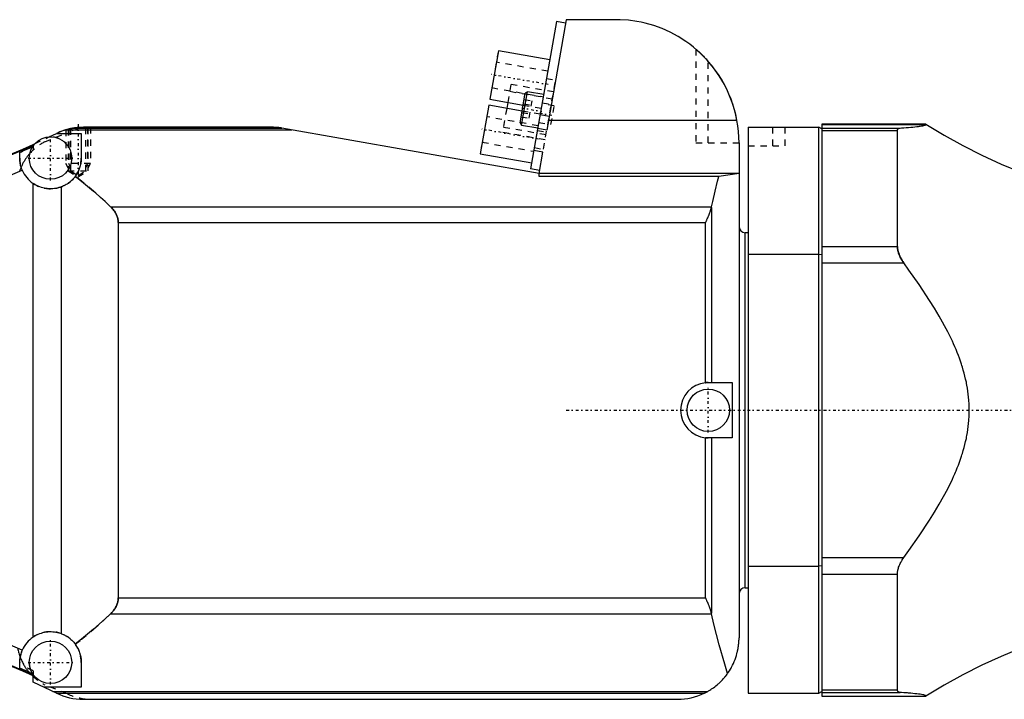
# Model space of a CAD drawing. Extents: x -565 to 216, y -1 to 791.
# Tile 7 of 13: x -432 to -271, y 673 to 784. Entities that reach past the tile are written whole.
import ezdxf

# ---------------------------------------------------------------- set-up
doc = ezdxf.new("R2010")
doc.units = 0
doc.linetypes.add('CENTER', pattern=[1.5, 0.45, -0.5, 0.05, -0.5])
doc.linetypes.add('DASHED', pattern=[2, 1, -1])
for name, color, linetype in [('AM_0', 7, 'CONTINUOUS'), ('AM_3', 7, 'DASHED'), ('AM_7', 7, 'CENTER')]:
    doc.layers.add(name, color=color, linetype=linetype)

msp = doc.modelspace()

# ---------------------------------------------------------------- linework, layer by layer
at = {"layer": 'AM_0', "color": 7, "linetype": 'CONTINUOUS'}
for p, q in [((-344.17, 783.2), (-348.39, 759.25)), ((-342.6, 783.5), (-345.77, 765.54)), ((-342.7, 782.94), (-344.17, 783.2)), ((-334.5, 783.5), (-342.6, 783.5)), ((-353.64, 778.46), (-355.02, 770.58)), ((-345.26, 776.98), (-353.64, 778.46)), ((-355.02, 770.58), (-349.61, 769.62)), ((-350.12, 766.72), (-349.27, 771.54)), ((-349.88, 766.37), (-348.92, 771.79)), ((-348.92, 771.79), (-349.27, 771.54)), ((-346.26, 771.32), (-348.92, 771.79)), ((-355.2, 769.59), (-356.59, 761.71)), ((-349.78, 768.64), (-355.2, 769.59)), ((-352.12, 770.06), (-352.29, 769.08)), ((-345.37, 767.78), (-346.84, 768.04)), ((-423.98, 765.59), (-387.22, 765.59)), ((-422.97, 765.83), (-422.9, 765.85)), ((-422.89, 765.85), (-422.84, 765.86)), ((-422.71, 765.88), (-388.84, 765.88)), ((-421.93, 765.97), (-389.55, 765.97)), ((-421.51, 765.99), (-421.4, 766)), ((-390.24, 766), (-421.11, 766)), ((-347.01, 758.5), (-388.85, 765.88)), ((-350.12, 766.72), (-349.88, 766.37)), ((-349.88, 766.37), (-347.22, 765.9)), ((-345.77, 765.54), (-347.24, 765.8)), ((-345.48, 767.18), (-314.84, 767.18)), ((-313, 766), (-313, 674)), ((-313, 766), (-301.5, 766)), ((-301.5, 674), (-301.5, 766)), ((-301, 765.74), (-301.5, 766)), ((-284.13, 766.49), (-301, 766.49)), ((-301, 766.49), (-301, 673.51)), ((-301, 766.48), (-284.12, 766.48)), ((-301, 765.88), (-288.29, 765.88)), ((-284.12, 766.48), (-284.13, 766.49)), ((-426.7, 764.44), (-425.51, 765)), ((-425.49, 765.01), (-421.5, 765.01)), ((-421.5, 765.01), (-421.5, 761)), ((-301, 765.48), (-288.73, 765.48)), ((-288.73, 746.65), (-288.73, 765.48)), ((-429.33, 763.22), (-429.01, 763.37)), ((-429.33, 762.97), (-429.33, 763.22)), ((-314.5, 763.5), (-314.5, 683)), ((-431.5, 761), (-431.5, 761.93)), ((-356.59, 761.71), (-348.22, 760.24)), ((-346.4, 761.95), (-347.87, 762.21)), ((-347.01, 758.5), (-346.4, 761.95)), ((-346.92, 758.99), (-348.39, 759.25)), ((-347, 758.03), (-347, 758.56)), ((-314.5, 758.5), (-347, 758.5)), ((-317.77, 758.03), (-347, 758.03)), ((-314.5, 758.5), (-317.77, 758.03)), ((-429.33, 683.12), (-429.33, 756.88)), ((-424.76, 756.31), (-424.76, 683.69)), ((-416.72, 753.09), (-318.97, 753.09)), ((-318.99, 752.99), (-318.97, 753.09)), ((-318.99, 752.99), (-318.99, 724.5)), ((-415.47, 750.51), (-319.93, 750.51)), ((-415.47, 750.51), (-415.47, 689.49)), ((-319.93, 724.48), (-319.93, 750.51)), ((-313, 748.87), (-313.5, 748.87)), ((-313.5, 691.13), (-313.5, 748.87)), ((-301, 746.65), (-288.73, 746.65)), ((-313, 745.38), (-301.5, 745.38)), ((-301.5, 745.38), (-301, 745.31)), ((-301, 743.96), (-287.69, 743.96)), ((-319.5, 724.5), (-315.59, 724.5)), ((-315.59, 724.5), (-315.59, 715.5)), ((-319.93, 689.49), (-319.93, 715.52)), ((-315.59, 715.5), (-319.5, 715.5)), ((-318.99, 715.5), (-318.99, 687.01)), ((-301, 696.04), (-287.69, 696.04)), ((-313, 694.62), (-301.5, 694.62)), ((-301, 694.69), (-301.5, 694.62)), ((-301, 693.35), (-288.73, 693.35)), ((-288.73, 674.52), (-288.73, 693.35)), ((-313.5, 691.13), (-313, 691.13)), ((-415.47, 689.49), (-319.93, 689.49)), ((-416.72, 686.91), (-318.97, 686.91)), ((-318.97, 686.91), (-318.99, 687.01)), ((-431.5, 678.07), (-431.5, 679)), ((-421.5, 679), (-421.5, 674.99)), ((-429.33, 675.78), (-429.33, 677.03)), ((-425.51, 674), (-429.33, 675.78)), ((-421.5, 674.99), (-427.64, 674.99)), ((-301, 674.52), (-288.73, 674.52)), ((-426.12, 674.29), (-319.59, 674.29)), ((-425.51, 674), (-320.14, 674)), ((-421.19, 673), (-324.5, 673)), ((-313, 674), (-301.5, 674)), ((-301.5, 674), (-301, 674.26)), ((-301, 674.12), (-288.29, 674.12)), ((-301, 673.52), (-284.12, 673.52)), ((-301, 673.51), (-284.13, 673.51)), ((-284.13, 673.51), (-284.12, 673.52))]:
    msp.add_line(p, q, dxfattribs=at)
for points in [[(-314.84, 767.18, 0), (-315.03, 768.08, 0), (-315.52, 769.79, 0), (-316.13, 771.41, 0), (-316.49, 772.19, 0), (-316.87, 772.94, 0), (-317.71, 774.36, 0), (-318.64, 775.69, 0), (-319.66, 776.91, 0), (-320.75, 778.03, 0), (-321.91, 779.04, 0), (-322.51, 779.51, 0), (-323.13, 779.95, 0), (-324.39, 780.76, 0), (-325.69, 781.46, 0), (-327.02, 782.05, 0), (-328.37, 782.54, 0), (-329.74, 782.92, 0), (-330.42, 783.08, 0), (-331.11, 783.21, 0), (-332.47, 783.4, 0), (-333.83, 783.49, 0), (-334.5, 783.5, 0)], [(-321.5, 778.7, 0), (-321.5, 778.7, 0), (-321.5, 778.7, 0), (-321.5, 778.7, 0), (-321.5, 778.7, 0), (-321.5, 778.7, 0), (-321.49, 778.69, 0), (-321.49, 778.69, 0), (-321.49, 778.69, 0), (-321.48, 778.68, 0), (-321.48, 778.68, 0), (-321.48, 778.68, 0), (-321.47, 778.68, 0), (-321.47, 778.67, 0), (-321.46, 778.67, 0), (-321.45, 778.66, 0), (-321.45, 778.65, 0), (-321.44, 778.65, 0), (-321.43, 778.64, 0), (-321.43, 778.64, 0), (-321.42, 778.63, 0), (-321.41, 778.62, 0), (-321.4, 778.62, 0), (-321.4, 778.61, 0), (-321.39, 778.6, 0), (-321.38, 778.59, 0), (-321.37, 778.59, 0), (-321.36, 778.58, 0), (-321.35, 778.57, 0), (-321.34, 778.56, 0), (-321.32, 778.55, 0), (-321.31, 778.53, 0), (-321.3, 778.52, 0), (-321.29, 778.52, 0), (-321.28, 778.51, 0), (-321.27, 778.5, 0), (-321.25, 778.48, 0), (-321.23, 778.47, 0), (-321.22, 778.45, 0), (-321.2, 778.44, 0), (-321.19, 778.43, 0), (-321.18, 778.42, 0), (-321.17, 778.41, 0), (-321.15, 778.39, 0), (-321.13, 778.37, 0), (-321.11, 778.36, 0), (-321.09, 778.34, 0), (-321.08, 778.33, 0), (-321.08, 778.33, 0), (-321.06, 778.31, 0), (-321.04, 778.29, 0), (-321.02, 778.27, 0), (-321, 778.26, 0), (-320.98, 778.24, 0), (-320.97, 778.23, 0), (-320.96, 778.22, 0), (-320.94, 778.2, 0), (-320.92, 778.18, 0), (-320.9, 778.16, 0), (-320.88, 778.15, 0), (-320.86, 778.13, 0), (-320.85, 778.12, 0), (-320.84, 778.11, 0), (-320.82, 778.09, 0), (-320.79, 778.07, 0), (-320.78, 778.06, 0), (-320.77, 778.05, 0), (-320.75, 778.02, 0), (-320.73, 778, 0), (-320.72, 777.99, 0), (-320.71, 777.98, 0), (-320.68, 777.96, 0), (-320.66, 777.94, 0), (-320.64, 777.92, 0), (-320.62, 777.9, 0), (-320.59, 777.87, 0), (-320.58, 777.86, 0), (-320.57, 777.85, 0), (-320.55, 777.83, 0), (-320.52, 777.8, 0), (-320.44, 777.72, 0), (-320.29, 777.58, 0), (-320.15, 777.43, 0), (-320, 777.27, 0), (-319.93, 777.2, 0), (-319.85, 777.12, 0), (-319.71, 776.96, 0), (-319.57, 776.81, 0), (-319.5, 776.73, 0)], [(-423.98, 765.59, 0), (-424.03, 765.58, 0), (-424.12, 765.55, 0), (-424.2, 765.52, 0), (-424.25, 765.51, 0), (-424.29, 765.49, 0), (-424.38, 765.46, 0), (-424.47, 765.43, 0), (-424.77, 765.32, 0), (-425.26, 765.12, 0), (-425.49, 765.01, 0)], [(-422.71, 765.88, 0), (-422.71, 765.88, 0), (-422.71, 765.88, 0), (-422.71, 765.88, 0), (-422.71, 765.88, 0), (-422.72, 765.88, 0), (-422.72, 765.88, 0), (-422.72, 765.88, 0), (-422.72, 765.88, 0), (-422.73, 765.88, 0), (-422.73, 765.87, 0), (-422.73, 765.87, 0), (-422.74, 765.87, 0), (-422.75, 765.87, 0), (-422.76, 765.87, 0), (-422.76, 765.87, 0), (-422.77, 765.87, 0), (-422.78, 765.87, 0), (-422.78, 765.87, 0), (-422.79, 765.86, 0), (-422.8, 765.86, 0), (-422.81, 765.86, 0), (-422.82, 765.86, 0), (-422.83, 765.86, 0), (-422.84, 765.86, 0), (-422.84, 765.86, 0), (-422.85, 765.85, 0), (-422.86, 765.85, 0), (-422.87, 765.85, 0), (-422.87, 765.85, 0), (-422.89, 765.85, 0), (-422.9, 765.85, 0), (-422.9, 765.85, 0), (-422.91, 765.84, 0), (-422.92, 765.84, 0), (-422.93, 765.84, 0), (-422.97, 765.83, 0), (-423.04, 765.82, 0), (-423.11, 765.81, 0), (-423.18, 765.79, 0), (-423.25, 765.78, 0), (-423.29, 765.77, 0), (-423.33, 765.76, 0), (-423.4, 765.74, 0), (-423.48, 765.73, 0), (-423.55, 765.71, 0), (-423.63, 765.69, 0), (-423.71, 765.67, 0), (-423.75, 765.66, 0), (-423.79, 765.65, 0), (-423.86, 765.62, 0), (-423.94, 765.6, 0), (-423.98, 765.59, 0)], [(-423.62, 765.69, 0), (-423.62, 765.69, 0), (-423.62, 765.69, 0), (-423.62, 765.69, 0), (-423.61, 765.69, 0), (-423.61, 765.69, 0), (-423.6, 765.69, 0), (-423.59, 765.7, 0), (-423.58, 765.7, 0), (-423.57, 765.7, 0), (-423.55, 765.71, 0), (-423.55, 765.71, 0), (-423.54, 765.71, 0), (-423.52, 765.72, 0), (-423.5, 765.72, 0), (-423.48, 765.73, 0), (-423.45, 765.73, 0), (-423.43, 765.74, 0), (-423.41, 765.74, 0), (-423.4, 765.74, 0), (-423.37, 765.75, 0), (-423.34, 765.76, 0), (-423.32, 765.76, 0)], [(-423.23, 765.78, 0), (-423.23, 765.78, 0), (-423.23, 765.78, 0), (-423.23, 765.78, 0), (-423.23, 765.78, 0), (-423.23, 765.78, 0), (-423.22, 765.78, 0), (-423.22, 765.78, 0), (-423.22, 765.78, 0), (-423.21, 765.79, 0), (-423.21, 765.79, 0), (-423.21, 765.79, 0), (-423.2, 765.79, 0), (-423.2, 765.79, 0), (-423.19, 765.79, 0), (-423.18, 765.79, 0), (-423.18, 765.79, 0), (-423.17, 765.79, 0), (-423.16, 765.8, 0), (-423.16, 765.8, 0), (-423.15, 765.8, 0), (-423.14, 765.8, 0), (-423.13, 765.8, 0), (-423.13, 765.8, 0), (-423.12, 765.8, 0), (-423.11, 765.81, 0), (-423.1, 765.81, 0), (-423.09, 765.81, 0), (-423.08, 765.81, 0), (-423.07, 765.81, 0), (-423.05, 765.82, 0), (-423.04, 765.82, 0), (-423.02, 765.82, 0), (-423.02, 765.82, 0), (-423.01, 765.83, 0), (-422.99, 765.83, 0), (-422.98, 765.83, 0), (-422.96, 765.84, 0), (-422.94, 765.84, 0), (-422.93, 765.84, 0), (-422.92, 765.84, 0), (-422.91, 765.84, 0), (-422.89, 765.85, 0), (-422.87, 765.85, 0), (-422.85, 765.85, 0), (-422.83, 765.86, 0), (-422.81, 765.86, 0), (-422.8, 765.86, 0), (-422.79, 765.86, 0), (-422.77, 765.87, 0), (-422.75, 765.87, 0), (-422.73, 765.87, 0), (-422.71, 765.88, 0), (-422.69, 765.88, 0), (-422.68, 765.88, 0), (-422.66, 765.88, 0), (-422.64, 765.89, 0), (-422.62, 765.89, 0), (-422.59, 765.9, 0), (-422.57, 765.9, 0), (-422.55, 765.9, 0), (-422.53, 765.9, 0), (-422.52, 765.91, 0), (-422.5, 765.91, 0), (-422.47, 765.91, 0), (-422.46, 765.91, 0), (-422.44, 765.92, 0), (-422.42, 765.92, 0), (-422.39, 765.92, 0), (-422.38, 765.92, 0), (-422.37, 765.93, 0), (-422.34, 765.93, 0), (-422.31, 765.93, 0), (-422.29, 765.94, 0), (-422.26, 765.94, 0), (-422.23, 765.94, 0), (-422.22, 765.94, 0), (-422.21, 765.94, 0), (-422.18, 765.95, 0), (-422.15, 765.95, 0), (-422.13, 765.95, 0), (-422.1, 765.95, 0), (-422.07, 765.96, 0), (-422.06, 765.96, 0), (-422.05, 765.96, 0), (-422.02, 765.96, 0), (-422, 765.96, 0), (-421.97, 765.97, 0), (-421.94, 765.97, 0), (-421.92, 765.97, 0), (-421.9, 765.97, 0), (-421.89, 765.97, 0), (-421.86, 765.97, 0), (-421.84, 765.98, 0), (-421.81, 765.98, 0), (-421.78, 765.98, 0), (-421.76, 765.98, 0), (-421.74, 765.98, 0), (-421.73, 765.98, 0), (-421.7, 765.98, 0), (-421.68, 765.99, 0), (-421.65, 765.99, 0), (-421.62, 765.99, 0), (-421.6, 765.99, 0), (-421.58, 765.99, 0), (-421.57, 765.99, 0), (-421.55, 765.99, 0), (-421.52, 765.99, 0), (-421.51, 765.99, 0), (-421.49, 765.99, 0), (-421.47, 766, 0), (-421.44, 766, 0), (-421.43, 766, 0), (-421.42, 766, 0), (-421.4, 766, 0), (-421.37, 766, 0), (-421.35, 766, 0), (-421.33, 766, 0), (-421.3, 766, 0), (-421.29, 766, 0), (-421.28, 766, 0), (-421.26, 766, 0), (-421.24, 766, 0), (-421.22, 766, 0), (-421.2, 766, 0), (-421.18, 766, 0), (-421.17, 766, 0), (-421.16, 766, 0), (-421.14, 766, 0), (-421.12, 766, 0), (-421.11, 766, 0)], [(-421.93, 765.97, 0), (-421.95, 765.97, 0), (-421.99, 765.96, 0), (-422.04, 765.96, 0), (-422.06, 765.96, 0), (-422.08, 765.96, 0), (-422.12, 765.95, 0), (-422.17, 765.95, 0), (-422.21, 765.94, 0), (-422.25, 765.94, 0), (-422.3, 765.93, 0), (-422.32, 765.93, 0), (-422.34, 765.93, 0), (-422.39, 765.92, 0), (-422.43, 765.92, 0), (-422.58, 765.9, 0), (-422.71, 765.88, 0)], [(-422.44, 765.92, 0), (-422.41, 765.92, 0), (-422.36, 765.93, 0), (-422.32, 765.93, 0), (-422.29, 765.93, 0), (-422.27, 765.94, 0), (-422.22, 765.94, 0), (-422.17, 765.95, 0), (-422.12, 765.95, 0), (-422.07, 765.96, 0), (-422.03, 765.96, 0), (-422, 765.96, 0), (-421.98, 765.97, 0), (-421.93, 765.97, 0), (-421.88, 765.97, 0), (-421.83, 765.98, 0), (-421.79, 765.98, 0), (-421.74, 765.98, 0), (-421.71, 765.98, 0), (-421.69, 765.99, 0), (-421.64, 765.99, 0), (-421.59, 765.99, 0), (-421.57, 765.99, 0)], [(-388.85, 765.88, 0), (-388.97, 765.9, 0), (-389.1, 765.92, 0), (-389.14, 765.92, 0), (-389.18, 765.93, 0), (-389.2, 765.93, 0), (-389.22, 765.93, 0), (-389.26, 765.94, 0), (-389.3, 765.94, 0), (-389.33, 765.95, 0), (-389.37, 765.95, 0), (-389.41, 765.96, 0), (-389.43, 765.96, 0), (-389.45, 765.96, 0), (-389.49, 765.96, 0), (-389.53, 765.97, 0), (-389.55, 765.97, 0)], [(-288.73, 765.48, 0), (-288.73, 765.5, 0), (-288.73, 765.54, 0), (-288.73, 765.58, 0), (-288.72, 765.59, 0), (-288.72, 765.61, 0), (-288.7, 765.64, 0), (-288.69, 765.68, 0), (-288.67, 765.7, 0), (-288.65, 765.73, 0), (-288.63, 765.76, 0), (-288.62, 765.77, 0), (-288.6, 765.78, 0), (-288.58, 765.8, 0), (-288.55, 765.82, 0), (-288.51, 765.83, 0), (-288.48, 765.85, 0), (-288.44, 765.86, 0), (-288.42, 765.86, 0), (-288.4, 765.87, 0), (-288.36, 765.87, 0), (-288.31, 765.88, 0), (-288.29, 765.88, 0)], [(-288.29, 765.88, 0), (-288.09, 765.9, 0), (-287.69, 765.93, 0), (-287.31, 765.96, 0), (-287.11, 765.97, 0), (-286.93, 765.99, 0), (-286.56, 766.02, 0), (-286.21, 766.05, 0), (-285.88, 766.09, 0), (-285.57, 766.12, 0), (-285.29, 766.15, 0), (-285.15, 766.17, 0), (-285.03, 766.19, 0), (-284.8, 766.22, 0), (-284.6, 766.26, 0), (-284.44, 766.29, 0), (-284.3, 766.33, 0), (-284.21, 766.36, 0), (-284.17, 766.38, 0), (-284.14, 766.39, 0), (-284.11, 766.43, 0), (-284.11, 766.46, 0), (-284.12, 766.48, 0)], [(-431.09, 759.03, 0), (-431.12, 759.08, 0), (-431.16, 759.2, 0), (-431.21, 759.31, 0), (-431.23, 759.37, 0), (-431.24, 759.42, 0), (-431.28, 759.54, 0), (-431.31, 759.65, 0), (-431.35, 759.77, 0), (-431.37, 759.88, 0), (-431.4, 760, 0), (-431.41, 760.05, 0), (-431.42, 760.11, 0), (-431.44, 760.22, 0), (-431.45, 760.33, 0), (-431.47, 760.44, 0), (-431.48, 760.55, 0), (-431.49, 760.65, 0), (-431.49, 760.7, 0), (-431.49, 760.75, 0), (-431.5, 760.85, 0), (-431.5, 760.95, 0), (-431.5, 761, 0)], [(-421.5, 761, 0), (-421.5, 760.92, 0), (-421.51, 760.76, 0), (-421.52, 760.6, 0), (-421.52, 760.51, 0), (-421.53, 760.43, 0), (-421.55, 760.26, 0), (-421.58, 760.1, 0), (-421.62, 759.93, 0), (-421.66, 759.76, 0), (-421.7, 759.59, 0), (-421.73, 759.51, 0), (-421.76, 759.42, 0), (-421.82, 759.25, 0), (-421.88, 759.09, 0), (-421.95, 758.92, 0), (-422.03, 758.76, 0), (-422.12, 758.59, 0), (-422.16, 758.51, 0), (-422.21, 758.43, 0), (-422.31, 758.28, 0), (-422.41, 758.12, 0), (-422.46, 758.05, 0)], [(-422.46, 758.05, 0), (-422.51, 757.98, 0), (-422.61, 757.86, 0), (-422.72, 757.73, 0), (-422.77, 757.67, 0), (-422.82, 757.61, 0), (-422.94, 757.49, 0), (-423.05, 757.38, 0), (-423.17, 757.27, 0), (-423.29, 757.16, 0), (-423.42, 757.06, 0), (-423.48, 757.01, 0), (-423.55, 756.96, 0), (-423.68, 756.87, 0), (-423.81, 756.78, 0), (-423.95, 756.7, 0), (-424.09, 756.62, 0), (-424.24, 756.54, 0), (-424.31, 756.51, 0), (-424.38, 756.47, 0), (-424.53, 756.4, 0), (-424.68, 756.34, 0), (-424.76, 756.31, 0)], [(-422.46, 758.05, 0), (-421.45, 757.24, 0), (-419.49, 755.61, 0), (-417.62, 753.94, 0), (-416.72, 753.09, 0)], [(-318.97, 753.09, 0), (-318.78, 753.94, 0), (-318.39, 755.6, 0), (-317.98, 757.23, 0), (-317.77, 758.03, 0)], [(-424.76, 756.31, 0), (-424.88, 756.27, 0), (-425.12, 756.19, 0), (-425.37, 756.13, 0), (-425.49, 756.1, 0), (-425.62, 756.08, 0), (-425.86, 756.04, 0), (-426.11, 756.01, 0), (-426.37, 756, 0), (-426.64, 756, 0), (-426.91, 756.02, 0), (-427.04, 756.03, 0), (-427.18, 756.05, 0), (-427.45, 756.09, 0), (-427.72, 756.15, 0), (-427.98, 756.23, 0), (-428.24, 756.31, 0), (-428.49, 756.41, 0), (-428.61, 756.47, 0), (-428.73, 756.53, 0), (-428.97, 756.65, 0), (-429.21, 756.8, 0), (-429.33, 756.88, 0)], [(-416.72, 753.09, 0), (-416.65, 753.03, 0), (-416.52, 752.9, 0), (-416.4, 752.76, 0), (-416.34, 752.7, 0), (-416.29, 752.63, 0), (-416.18, 752.49, 0), (-416.08, 752.35, 0), (-415.99, 752.21, 0), (-415.9, 752.07, 0), (-415.82, 751.92, 0), (-415.79, 751.85, 0), (-415.75, 751.78, 0), (-415.69, 751.63, 0), (-415.64, 751.48, 0), (-415.59, 751.33, 0), (-415.55, 751.19, 0), (-415.52, 751.04, 0), (-415.51, 750.96, 0), (-415.49, 750.89, 0), (-415.48, 750.73, 0), (-415.47, 750.58, 0), (-415.47, 750.51, 0)], [(-319.93, 750.51, 0), (-319.9, 750.58, 0), (-319.84, 750.71, 0), (-319.78, 750.85, 0), (-319.75, 750.92, 0), (-319.72, 750.99, 0), (-319.66, 751.13, 0), (-319.59, 751.27, 0), (-319.53, 751.42, 0), (-319.47, 751.56, 0), (-319.41, 751.7, 0), (-319.38, 751.78, 0), (-319.36, 751.85, 0), (-319.3, 751.99, 0), (-319.25, 752.13, 0), (-319.2, 752.27, 0), (-319.15, 752.4, 0), (-319.11, 752.53, 0), (-319.09, 752.6, 0), (-319.07, 752.66, 0), (-319.04, 752.79, 0), (-319.01, 752.92, 0), (-318.99, 752.99, 0)], [(-287.69, 743.96, 0), (-287.74, 744.03, 0), (-287.84, 744.17, 0), (-287.94, 744.31, 0), (-287.98, 744.38, 0), (-288.03, 744.46, 0), (-288.11, 744.6, 0), (-288.19, 744.75, 0), (-288.27, 744.9, 0), (-288.34, 745.05, 0), (-288.41, 745.21, 0), (-288.44, 745.28, 0), (-288.47, 745.36, 0), (-288.53, 745.52, 0), (-288.58, 745.67, 0), (-288.62, 745.82, 0), (-288.66, 745.98, 0), (-288.69, 746.13, 0), (-288.7, 746.21, 0), (-288.71, 746.28, 0), (-288.73, 746.43, 0), (-288.73, 746.58, 0), (-288.73, 746.65, 0)], [(-287.69, 696.04, 0), (-286.85, 697.22, 0), (-285.19, 699.58, 0), (-283.51, 702.13, 0), (-282.69, 703.43, 0), (-281.92, 704.72, 0), (-280.54, 707.23, 0), (-279.79, 708.77, 0), (-279.59, 709.22, 0), (-279.38, 709.68, 0), (-279.29, 709.91, 0), (-279.19, 710.14, 0), (-279, 710.61, 0), (-278.81, 711.08, 0), (-278.64, 711.55, 0), (-278.47, 712.03, 0), (-278.3, 712.51, 0), (-278.23, 712.75, 0), (-278.15, 712.99, 0), (-278.01, 713.47, 0), (-277.87, 713.96, 0), (-277.74, 714.45, 0), (-277.63, 714.93, 0), (-277.52, 715.42, 0), (-277.47, 715.67, 0), (-277.42, 715.91, 0), (-277.34, 716.4, 0), (-277.26, 716.89, 0), (-277.2, 717.37, 0), (-277.15, 717.86, 0), (-277.11, 718.34, 0), (-277.09, 718.58, 0), (-277.08, 718.82, 0), (-277.05, 719.29, 0), (-277.04, 719.77, 0), (-277.04, 720, 0), (-277.04, 720.23, 0), (-277.05, 720.71, 0), (-277.08, 721.18, 0), (-277.09, 721.42, 0), (-277.11, 721.66, 0), (-277.15, 722.14, 0), (-277.2, 722.63, 0), (-277.26, 723.11, 0), (-277.34, 723.6, 0), (-277.42, 724.09, 0), (-277.47, 724.33, 0), (-277.52, 724.58, 0), (-277.63, 725.07, 0), (-277.74, 725.55, 0), (-277.87, 726.04, 0), (-278.01, 726.53, 0), (-278.15, 727.01, 0), (-278.23, 727.25, 0), (-278.3, 727.49, 0), (-278.47, 727.97, 0), (-278.64, 728.45, 0), (-278.81, 728.92, 0), (-279, 729.39, 0), (-279.19, 729.86, 0), (-279.29, 730.09, 0), (-279.38, 730.32, 0), (-279.59, 730.78, 0), (-279.79, 731.23, 0), (-280.54, 732.77, 0), (-281.92, 735.28, 0), (-282.69, 736.57, 0), (-283.51, 737.87, 0), (-285.19, 740.42, 0), (-286.85, 742.78, 0), (-287.69, 743.96, 0)], [(-319.93, 724.48, 0), (-319.92, 724.48, 0), (-319.9, 724.48, 0), (-319.87, 724.48, 0), (-319.86, 724.49, 0), (-319.85, 724.49, 0), (-319.82, 724.49, 0), (-319.8, 724.49, 0), (-319.77, 724.49, 0), (-319.75, 724.49, 0), (-319.73, 724.49, 0), (-319.71, 724.49, 0), (-319.7, 724.5, 0), (-319.68, 724.5, 0), (-319.65, 724.5, 0), (-319.63, 724.5, 0), (-319.6, 724.5, 0), (-319.58, 724.5, 0), (-319.57, 724.5, 0), (-319.56, 724.5, 0), (-319.53, 724.5, 0), (-319.51, 724.5, 0), (-319.5, 724.5, 0)], [(-319.5, 715.5, 0), (-319.51, 715.5, 0), (-319.53, 715.5, 0), (-319.56, 715.5, 0), (-319.57, 715.5, 0), (-319.58, 715.5, 0), (-319.6, 715.5, 0), (-319.63, 715.5, 0), (-319.65, 715.5, 0), (-319.68, 715.5, 0), (-319.7, 715.5, 0), (-319.71, 715.51, 0), (-319.73, 715.51, 0), (-319.75, 715.51, 0), (-319.77, 715.51, 0), (-319.8, 715.51, 0), (-319.82, 715.51, 0), (-319.85, 715.51, 0), (-319.86, 715.51, 0), (-319.87, 715.52, 0), (-319.9, 715.52, 0), (-319.92, 715.52, 0), (-319.93, 715.52, 0)], [(-288.73, 693.35, 0), (-288.73, 693.42, 0), (-288.73, 693.57, 0), (-288.71, 693.72, 0), (-288.7, 693.79, 0), (-288.69, 693.87, 0), (-288.66, 694.02, 0), (-288.62, 694.17, 0), (-288.58, 694.33, 0), (-288.53, 694.48, 0), (-288.47, 694.64, 0), (-288.44, 694.71, 0), (-288.41, 694.79, 0), (-288.35, 694.94, 0), (-288.27, 695.09, 0), (-288.2, 695.25, 0), (-288.11, 695.39, 0), (-288.03, 695.54, 0), (-287.98, 695.61, 0), (-287.94, 695.69, 0), (-287.84, 695.83, 0), (-287.74, 695.97, 0), (-287.69, 696.04, 0)], [(-415.47, 689.49, 0), (-415.47, 689.42, 0), (-415.48, 689.27, 0), (-415.49, 689.11, 0), (-415.51, 689.04, 0), (-415.52, 688.96, 0), (-415.55, 688.81, 0), (-415.59, 688.67, 0), (-415.64, 688.52, 0), (-415.69, 688.37, 0), (-415.75, 688.22, 0), (-415.79, 688.15, 0), (-415.82, 688.08, 0), (-415.9, 687.93, 0), (-415.99, 687.79, 0), (-416.08, 687.65, 0), (-416.18, 687.51, 0), (-416.29, 687.37, 0), (-416.34, 687.3, 0), (-416.4, 687.24, 0), (-416.52, 687.1, 0), (-416.65, 686.97, 0), (-416.72, 686.91, 0)], [(-318.99, 687.01, 0), (-319.01, 687.08, 0), (-319.04, 687.21, 0), (-319.07, 687.34, 0), (-319.09, 687.4, 0), (-319.11, 687.47, 0), (-319.15, 687.6, 0), (-319.2, 687.73, 0), (-319.25, 687.87, 0), (-319.3, 688.01, 0), (-319.36, 688.15, 0), (-319.38, 688.22, 0), (-319.41, 688.3, 0), (-319.47, 688.44, 0), (-319.53, 688.58, 0), (-319.59, 688.73, 0), (-319.66, 688.87, 0), (-319.72, 689.01, 0), (-319.75, 689.08, 0), (-319.78, 689.15, 0), (-319.84, 689.29, 0), (-319.9, 689.42, 0), (-319.93, 689.49, 0)], [(-416.72, 686.91, 0), (-417.62, 686.06, 0), (-419.49, 684.39, 0), (-421.45, 682.76, 0), (-422.46, 681.95, 0)], [(-316.35, 677.2, 0), (-316.83, 678.72, 0), (-317.74, 681.88, 0), (-318.58, 685.2, 0), (-318.97, 686.91, 0)], [(-429.33, 683.12, 0), (-429.21, 683.2, 0), (-428.97, 683.35, 0), (-428.73, 683.47, 0), (-428.61, 683.53, 0), (-428.49, 683.59, 0), (-428.24, 683.69, 0), (-427.98, 683.77, 0), (-427.72, 683.85, 0), (-427.45, 683.91, 0), (-427.18, 683.95, 0), (-427.04, 683.97, 0), (-426.91, 683.98, 0), (-426.64, 684, 0), (-426.37, 684, 0), (-426.11, 683.99, 0), (-425.86, 683.96, 0), (-425.62, 683.92, 0), (-425.49, 683.9, 0), (-425.37, 683.87, 0), (-425.12, 683.81, 0), (-424.88, 683.73, 0), (-424.76, 683.69, 0)], [(-424.76, 683.69, 0), (-424.68, 683.66, 0), (-424.53, 683.6, 0), (-424.38, 683.53, 0), (-424.31, 683.49, 0), (-424.24, 683.46, 0), (-424.09, 683.38, 0), (-423.95, 683.3, 0), (-423.81, 683.22, 0), (-423.68, 683.13, 0), (-423.55, 683.04, 0), (-423.48, 682.99, 0), (-423.42, 682.94, 0), (-423.29, 682.84, 0), (-423.17, 682.73, 0), (-423.05, 682.62, 0), (-422.94, 682.51, 0), (-422.82, 682.39, 0), (-422.77, 682.33, 0), (-422.72, 682.27, 0), (-422.61, 682.14, 0), (-422.51, 682.02, 0), (-422.46, 681.95, 0)], [(-316.35, 677.2, 0), (-316.25, 677.34, 0), (-316.06, 677.63, 0), (-315.88, 677.92, 0), (-315.8, 678.07, 0), (-315.71, 678.22, 0), (-315.56, 678.53, 0), (-315.41, 678.84, 0), (-315.27, 679.15, 0), (-315.14, 679.47, 0), (-315.03, 679.79, 0), (-314.97, 679.96, 0), (-314.92, 680.12, 0), (-314.83, 680.45, 0), (-314.78, 680.65, 0), (-314.77, 680.7, 0), (-314.75, 680.76, 0), (-314.75, 680.79, 0), (-314.74, 680.81, 0), (-314.73, 680.87, 0), (-314.72, 680.93, 0), (-314.71, 680.98, 0), (-314.69, 681.04, 0), (-314.68, 681.09, 0), (-314.68, 681.12, 0), (-314.67, 681.15, 0), (-314.66, 681.21, 0), (-314.65, 681.26, 0), (-314.64, 681.32, 0), (-314.63, 681.38, 0), (-314.62, 681.43, 0), (-314.62, 681.46, 0), (-314.61, 681.49, 0), (-314.61, 681.55, 0), (-314.6, 681.6, 0), (-314.59, 681.66, 0), (-314.58, 681.72, 0), (-314.58, 681.77, 0), (-314.57, 681.8, 0), (-314.57, 681.83, 0), (-314.56, 681.89, 0), (-314.56, 681.94, 0), (-314.55, 681.97, 0), (-314.55, 682, 0), (-314.54, 682.06, 0), (-314.54, 682.11, 0), (-314.54, 682.14, 0), (-314.53, 682.17, 0), (-314.53, 682.23, 0), (-314.53, 682.28, 0), (-314.52, 682.34, 0), (-314.52, 682.4, 0), (-314.51, 682.46, 0), (-314.51, 682.48, 0), (-314.51, 682.51, 0), (-314.51, 682.57, 0), (-314.51, 682.63, 0), (-314.5, 682.69, 0), (-314.5, 682.74, 0), (-314.5, 682.8, 0), (-314.5, 682.83, 0), (-314.5, 682.86, 0), (-314.5, 682.91, 0), (-314.5, 682.97, 0), (-314.5, 683, 0)], [(-431.5, 679, 0), (-431.5, 679.05, 0), (-431.5, 679.15, 0), (-431.49, 679.25, 0), (-431.49, 679.3, 0), (-431.49, 679.35, 0), (-431.48, 679.45, 0), (-431.47, 679.56, 0), (-431.45, 679.67, 0), (-431.44, 679.78, 0), (-431.42, 679.89, 0), (-431.41, 679.95, 0), (-431.4, 680.01, 0), (-431.37, 680.12, 0), (-431.35, 680.23, 0), (-431.31, 680.35, 0), (-431.28, 680.46, 0), (-431.24, 680.58, 0), (-431.22, 680.64, 0), (-431.2, 680.69, 0), (-431.16, 680.81, 0), (-431.12, 680.92, 0), (-431.09, 680.97, 0)], [(-422.46, 681.95, 0), (-422.41, 681.88, 0), (-422.31, 681.72, 0), (-422.21, 681.57, 0), (-422.16, 681.49, 0), (-422.12, 681.41, 0), (-422.03, 681.24, 0), (-421.95, 681.08, 0), (-421.88, 680.91, 0), (-421.82, 680.75, 0), (-421.76, 680.58, 0), (-421.73, 680.49, 0), (-421.7, 680.41, 0), (-421.66, 680.24, 0), (-421.62, 680.07, 0), (-421.58, 679.9, 0), (-421.55, 679.74, 0), (-421.53, 679.57, 0), (-421.52, 679.49, 0), (-421.52, 679.4, 0), (-421.51, 679.24, 0), (-421.5, 679.08, 0), (-421.5, 679, 0)], [(-319.59, 674.29, 0), (-319.48, 674.35, 0), (-319.27, 674.48, 0), (-319.06, 674.61, 0), (-318.95, 674.68, 0), (-318.85, 674.75, 0), (-318.64, 674.89, 0), (-318.45, 675.04, 0), (-318.25, 675.19, 0), (-318.06, 675.35, 0), (-317.87, 675.51, 0), (-317.78, 675.59, 0), (-317.69, 675.67, 0), (-317.52, 675.84, 0), (-317.35, 676.01, 0), (-317.18, 676.19, 0), (-317.02, 676.37, 0), (-316.86, 676.55, 0), (-316.78, 676.64, 0), (-316.71, 676.73, 0), (-316.56, 676.92, 0), (-316.42, 677.11, 0), (-316.35, 677.2, 0)], [(-288.29, 674.12, 0), (-288.31, 674.12, 0), (-288.36, 674.13, 0), (-288.4, 674.13, 0), (-288.42, 674.14, 0), (-288.44, 674.14, 0), (-288.48, 674.15, 0), (-288.51, 674.17, 0), (-288.55, 674.18, 0), (-288.58, 674.2, 0), (-288.6, 674.22, 0), (-288.62, 674.23, 0), (-288.63, 674.24, 0), (-288.65, 674.27, 0), (-288.67, 674.3, 0), (-288.69, 674.32, 0), (-288.7, 674.36, 0), (-288.72, 674.39, 0), (-288.72, 674.41, 0), (-288.73, 674.42, 0), (-288.73, 674.46, 0), (-288.73, 674.5, 0), (-288.73, 674.52, 0)], [(-320.14, 674, 0), (-320.14, 674, 0), (-320.14, 674, 0), (-320.14, 674, 0), (-320.14, 674, 0), (-320.14, 674, 0), (-320.14, 674, 0), (-320.14, 674, 0), (-320.14, 674, 0), (-320.14, 674, 0), (-320.14, 674, 0), (-320.13, 674, 0), (-320.13, 674, 0), (-320.13, 674, 0), (-320.13, 674.01, 0), (-320.13, 674.01, 0), (-320.13, 674.01, 0), (-320.12, 674.01, 0), (-320.12, 674.01, 0), (-320.12, 674.01, 0), (-320.12, 674.01, 0), (-320.12, 674.01, 0), (-320.12, 674.01, 0), (-320.12, 674.01, 0), (-320.11, 674.01, 0), (-320.11, 674.02, 0), (-320.11, 674.02, 0), (-320.11, 674.02, 0), (-320.1, 674.02, 0), (-320.1, 674.02, 0), (-320.1, 674.02, 0), (-320.09, 674.02, 0), (-320.09, 674.03, 0), (-320.09, 674.03, 0), (-320.09, 674.03, 0), (-320.08, 674.03, 0), (-320.08, 674.03, 0), (-320.07, 674.03, 0), (-320.07, 674.03, 0), (-320.07, 674.04, 0), (-320.06, 674.04, 0), (-320.06, 674.04, 0), (-320.06, 674.04, 0), (-320.05, 674.04, 0), (-320.05, 674.05, 0), (-320.04, 674.05, 0), (-320.04, 674.05, 0), (-320.04, 674.05, 0), (-320.03, 674.05, 0), (-320.03, 674.06, 0), (-320.02, 674.06, 0), (-320.01, 674.07, 0), (-319.97, 674.08, 0), (-319.96, 674.09, 0), (-319.94, 674.1, 0), (-319.9, 674.12, 0), (-319.86, 674.14, 0), (-319.82, 674.16, 0), (-319.78, 674.18, 0), (-319.74, 674.21, 0), (-319.72, 674.22, 0), (-319.7, 674.23, 0), (-319.66, 674.25, 0), (-319.62, 674.27, 0), (-319.59, 674.29, 0)], [(-284.12, 673.52, 0), (-284.11, 673.54, 0), (-284.11, 673.57, 0), (-284.14, 673.61, 0), (-284.17, 673.62, 0), (-284.21, 673.64, 0), (-284.3, 673.67, 0), (-284.44, 673.71, 0), (-284.6, 673.74, 0), (-284.8, 673.78, 0), (-285.03, 673.81, 0), (-285.15, 673.83, 0), (-285.29, 673.85, 0), (-285.57, 673.88, 0), (-285.88, 673.91, 0), (-286.21, 673.95, 0), (-286.56, 673.98, 0), (-286.93, 674.01, 0), (-287.11, 674.03, 0), (-287.31, 674.04, 0), (-287.69, 674.07, 0), (-288.09, 674.1, 0), (-288.29, 674.12, 0)]]:
    msp.add_polyline3d(points, dxfattribs=at)
for centre in [(-426.5, 761), (-319.5, 720), (-426.5, 679)]:
    msp.add_circle(centre, 3.45, dxfattribs=at)
for centre, radius, start, end in [((-334.5, 763.5), 20, 0, 41.4096), ((-421.15, 756), 10, 101.9968, 115.843), ((-421.15, 756), 10, 89.7655, 101.4197), ((-390.24, 758), 8, 85.0365, 90), ((-230.8, 853), 101.63, 238.3475, 300.016), ((-485.57, 886.89), 135.89, 270, 294.4478), ((-485.57, 886.89), 135.99, 270.8722, 294.4288), ((-485.57, 886.89), 136.16, 293.3979, 294.3601), ((-485.57, 886.89), 138.99, 270.8531, 293.0763), ((-426.5, 761), 5, 203.2617, 235.5282), ((-313.5, 749.87), 1, 180, 270), ((-319.5, 720), 4.5, 95.5066, 264.4934), ((-485.57, 553.11), 138.99, 66.9237, 89.1469), ((-313.5, 690.13), 1, 90, 180), ((-485.57, 553.11), 135.89, 65.5522, 90), ((-485.57, 553.11), 135.99, 65.5712, 89.1278), ((-230.8, 587), 101.63, 59.984, 121.6525), ((-426.5, 679), 5, 124.4718, 156.7383), ((-485.57, 553.11), 136.16, 65.6399, 66.6021), ((-423.51, 682.9), 8.5, 224.7287, 226.7491), ((-421.15, 683), 10, 244.157, 269.7655), ((-324.5, 683), 10, 270, 295.8419)]:
    msp.add_arc(centre, radius, start, end, dxfattribs=at)
at = {"layer": 'AM_3', "color": 6, "linetype": 'DASHED'}
for p, q in [((-353.64, 778.46), (-354.33, 774.52)), ((-321.5, 778.7), (-321.5, 763.5)), ((-345.59, 775.11), (-353.97, 776.58)), ((-319.5, 763.5), (-319.5, 776.73)), ((-346.31, 762.44), (-344.33, 773.67)), ((-345.8, 773.93), (-344.33, 773.67)), ((-354.69, 772.45), (-346.32, 770.97)), ((-351.61, 772.97), (-352.12, 770.06)), ((-344.66, 771.75), (-351.61, 772.97)), ((-344.87, 770.59), (-351.81, 771.81)), ((-349.45, 770.54), (-348.17, 770.31)), ((-352.29, 769.08), (-352.98, 765.19)), ((-349.61, 769.62), (-346.65, 769.1)), ((-349.57, 769.83), (-348.29, 769.61)), ((-348.66, 767.49), (-348.17, 770.31)), ((-344.55, 769.49), (-346.52, 769.84)), ((-346.5, 770), (-345.02, 769.74)), ((-345.09, 766.44), (-344.55, 769.49)), ((-347.16, 766.25), (-355.53, 767.72)), ((-349.94, 767.72), (-348.66, 767.49)), ((-349.82, 768.42), (-348.54, 768.2)), ((-346.83, 768.12), (-349.78, 768.64)), ((-424, 765.59), (-424, 760.1)), ((-423.62, 765.69), (-423.62, 758.9)), ((-423.5, 765.72), (-423.5, 760.1)), ((-423.32, 765.76), (-423.13, 765.8)), ((-423.23, 765.78), (-423.23, 758.9)), ((-423.13, 765.8), (-422.97, 765.83)), ((-422.9, 765.85), (-422.89, 765.85)), ((-421.57, 765.99), (-421.51, 765.99)), ((-420.77, 758.9), (-420.77, 766)), ((-420.5, 766), (-420.5, 760.1)), ((-420.38, 758.9), (-420.38, 766)), ((-420, 766), (-420, 760.1)), ((-355.89, 765.65), (-356.59, 761.71)), ((-345.89, 764.78), (-352.84, 766)), ((-347.06, 766.79), (-345.09, 766.44)), ((-309, 763), (-309, 766)), ((-307, 763), (-307, 766)), ((-429.01, 763.37), (-426.7, 764.44)), ((-427.42, 763.65), (-423.75, 765.12)), ((-346.04, 763.97), (-352.98, 765.19)), ((-347.29, 765.47), (-345.82, 765.21)), ((-429.41, 762.85), (-429.33, 762.89)), ((-429.33, 763.18), (-429.33, 762.3)), ((-356.26, 763.58), (-347.89, 762.11)), ((-347.78, 762.7), (-346.31, 762.44)), ((-321.5, 763.5), (-314.5, 763.5)), ((-313, 763), (-307, 763)), ((-420, 760.1), (-424, 760.1)), ((-423.62, 759.44), (-424, 760.1)), ((-423.23, 759.44), (-423.5, 760.1)), ((-420.77, 759.44), (-420.5, 760.1)), ((-420.38, 759.44), (-420, 760.1)), ((-423.62, 758.9), (-422, 757.96)), ((-423.62, 758.9), (-420.38, 758.9)), ((-423.23, 758.9), (-422, 758.19)), ((-422, 758.19), (-420.77, 758.9)), ((-422, 757.96), (-420.38, 758.9)), ((-429.33, 677.65), (-429.33, 676.82)), ((-429.33, 677.11), (-429.41, 677.15)), ((-423.75, 673.88), (-427.42, 675.35))]:
    msp.add_line(p, q, dxfattribs=at)
for points in [[(-422.84, 765.86, 0), (-422.83, 765.86, 0), (-422.81, 765.86, 0), (-422.79, 765.87, 0), (-422.78, 765.87, 0), (-422.77, 765.87, 0), (-422.75, 765.87, 0), (-422.72, 765.88, 0), (-422.7, 765.88, 0), (-422.68, 765.88, 0), (-422.66, 765.89, 0), (-422.65, 765.89, 0), (-422.63, 765.89, 0), (-422.61, 765.89, 0), (-422.59, 765.9, 0), (-422.57, 765.9, 0), (-422.54, 765.9, 0), (-422.52, 765.91, 0), (-422.51, 765.91, 0), (-422.5, 765.91, 0), (-422.47, 765.91, 0), (-422.45, 765.92, 0), (-422.44, 765.92, 0)], [(-421.4, 766, 0), (-421.35, 766, 0), (-421.25, 766, 0), (-421.16, 766, 0), (-421.11, 766, 0)], [(-429.33, 762.3, 0), (-429.41, 762.22, 0), (-429.56, 762.07, 0), (-429.72, 761.91, 0), (-429.79, 761.83, 0), (-429.86, 761.75, 0), (-430.01, 761.58, 0), (-430.15, 761.4, 0), (-430.29, 761.23, 0), (-430.42, 761.04, 0), (-430.55, 760.86, 0), (-430.62, 760.76, 0), (-430.68, 760.67, 0), (-430.8, 760.47, 0), (-430.92, 760.27, 0), (-431.03, 760.06, 0), (-431.13, 759.86, 0), (-431.23, 759.65, 0), (-431.28, 759.55, 0), (-431.32, 759.45, 0), (-431.4, 759.25, 0), (-431.48, 759.05, 0), (-431.52, 758.95, 0)], [(-416.72, 753.09, 0), (-417.62, 753.94, 0), (-419.49, 755.61, 0), (-421.45, 757.24, 0), (-422.46, 758.05, 0)], [(-415.47, 750.51, 0), (-415.47, 750.58, 0), (-415.48, 750.73, 0), (-415.49, 750.89, 0), (-415.51, 750.96, 0), (-415.52, 751.04, 0), (-415.55, 751.19, 0), (-415.59, 751.33, 0), (-415.64, 751.48, 0), (-415.69, 751.63, 0), (-415.75, 751.78, 0), (-415.79, 751.85, 0), (-415.82, 751.92, 0), (-415.9, 752.07, 0), (-415.99, 752.21, 0), (-416.08, 752.35, 0), (-416.18, 752.49, 0), (-416.29, 752.63, 0), (-416.34, 752.7, 0), (-416.4, 752.76, 0), (-416.52, 752.9, 0), (-416.65, 753.03, 0), (-416.72, 753.09, 0)], [(-288.73, 746.65, 0), (-288.73, 746.58, 0), (-288.73, 746.43, 0), (-288.71, 746.28, 0), (-288.7, 746.21, 0), (-288.69, 746.13, 0), (-288.66, 745.98, 0), (-288.62, 745.83, 0), (-288.58, 745.67, 0), (-288.53, 745.52, 0), (-288.47, 745.36, 0), (-288.44, 745.29, 0), (-288.41, 745.21, 0), (-288.35, 745.06, 0), (-288.27, 744.91, 0), (-288.2, 744.75, 0), (-288.11, 744.61, 0), (-288.03, 744.46, 0), (-287.98, 744.39, 0), (-287.94, 744.31, 0), (-287.84, 744.17, 0), (-287.74, 744.03, 0), (-287.69, 743.96, 0)], [(-416.72, 686.91, 0), (-416.65, 686.97, 0), (-416.52, 687.1, 0), (-416.4, 687.24, 0), (-416.34, 687.3, 0), (-416.29, 687.37, 0), (-416.18, 687.51, 0), (-416.08, 687.65, 0), (-415.99, 687.79, 0), (-415.9, 687.93, 0), (-415.82, 688.08, 0), (-415.79, 688.15, 0), (-415.75, 688.22, 0), (-415.69, 688.37, 0), (-415.64, 688.52, 0), (-415.59, 688.67, 0), (-415.55, 688.81, 0), (-415.52, 688.96, 0), (-415.51, 689.04, 0), (-415.49, 689.11, 0), (-415.48, 689.27, 0), (-415.47, 689.42, 0), (-415.47, 689.49, 0)], [(-422.46, 681.95, 0), (-421.45, 682.76, 0), (-419.49, 684.39, 0), (-417.62, 686.06, 0), (-416.72, 686.91, 0)], [(-431.83, 681.18, 0), (-431.81, 681.09, 0), (-431.77, 680.91, 0), (-431.72, 680.72, 0), (-431.7, 680.63, 0), (-431.67, 680.54, 0), (-431.62, 680.36, 0), (-431.56, 680.19, 0), (-431.5, 680.01, 0), (-431.44, 679.84, 0), (-431.37, 679.67, 0), (-431.34, 679.59, 0), (-431.3, 679.51, 0), (-431.23, 679.34, 0), (-431.15, 679.18, 0), (-431.07, 679.02, 0), (-430.99, 678.87, 0), (-430.91, 678.72, 0), (-430.87, 678.65, 0), (-430.82, 678.57, 0), (-430.74, 678.43, 0), (-430.65, 678.29, 0), (-430.61, 678.22, 0)]]:
    msp.add_polyline3d(points, dxfattribs=at)
for centre, radius, start, end in [((-419.62, 756.01), 10, 92.7348, 114.3754), ((-421.15, 756), 10, 101.4197, 101.9968), ((-426.5, 761), 3.45, 0, 93.3599), ((-423.51, 756.1), 8.5, 117.4187, 133.2509), ((-426.5, 761), 5, 180, 203.2617), ((-426.5, 761), 5, 235.5282, 0), ((-319.5, 720), 4.5, 90, 95.5066), ((-319.5, 720), 4.5, 264.4934, 270), ((-426.5, 679), 5, 0, 124.4718), ((-426.5, 679), 5, 156.7383, 180), ((-485.57, 553.11), 136.65, 65.6977, 66.2838), ((-423.51, 682.9), 8.5, 213.3413, 224.7287), ((-426.5, 679), 3.45, 180, 212.5173), ((-423.51, 682.9), 8.5, 226.7491, 242.5813), ((-419.62, 682.99), 10, 245.6246, 267.2652)]:
    msp.add_arc(centre, radius, start, end, dxfattribs=at)
at = {"layer": 'AM_7', "color": 4, "linetype": 'CENTER'}
for p, q in [((-345.54, 772.97), (-354.75, 774.59)), ((-349.84, 769.16), (-346.59, 768.58)), ((-346.89, 768.33), (-344.72, 767.95)), ((-422, 766.51), (-422, 757.56)), ((-347.1, 764.1), (-356.31, 765.73)), ((-426.5, 757.38), (-426.5, 764.62)), ((-430.12, 761), (-422.88, 761)), ((-319.5, 716.38), (-319.5, 723.62)), ((-342.59, 720), (-48.76, 720)), ((-426.5, 675.38), (-426.5, 682.62)), ((-430.12, 679), (-422.88, 679))]:
    msp.add_line(p, q, dxfattribs=at)

doc.saveas('drawing.dxf')
